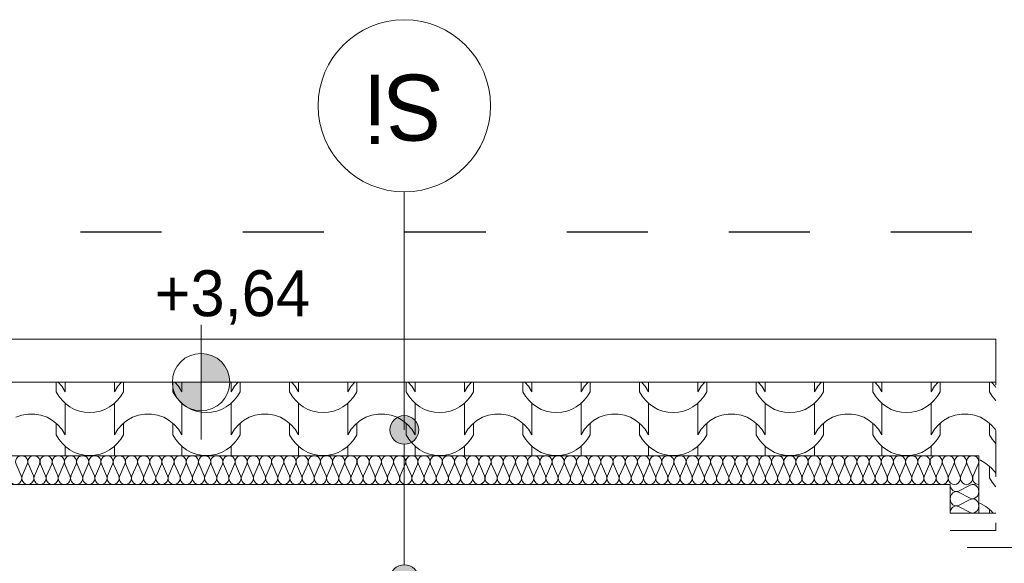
# Model space of a CAD drawing. Extents: x -528673 to -426178, y 23200 to 131944.
# Tile 51 of 87: x -477561 to -474131, y 68080 to 69974. Entities that reach past the tile are written whole.
import ezdxf

# ---------------------------------------------------------------- set-up
doc = ezdxf.new("R2010")
doc.units = 0
doc.header["$MEASUREMENT"] = 0
doc.linetypes.add('Dashed', pattern=[564.444447, 282.222223, -282.222223])
doc.linetypes.add('Przerywana', pattern=[320, 160, -160])
for name, color, linetype in [('#PODKŁAD', 252, 'Continuous'), ('Arch opisy', 252, 'Continuous'), ('Inwent Izolacje', 252, 'Continuous'), ('INWENT RZĘDNE', 252, 'Continuous')]:
    doc.layers.add(name, color=color, linetype=linetype)
for name, color, linetype, lineweight in [('Arch opisy_Nr_Pióra__1', 252, 'Continuous', 25), ('Arch opisy_Nr_Pióra__21', 252, 'Continuous', 9), ('arch wypelnienia_Nr_Pióra__2', 252, 'Continuous', 13), ('INWENT DACH_Nr_Pióra__21', 252, 'Continuous', 9), ('Inwent Izolacje_Nr_Pióra__2', 252, 'Continuous', 13), ('INWENT OPISY_Nr_Pióra__21', 252, 'Continuous', 9), ('INWENT RZĘDNE_Nr_Pióra__21', 252, 'Continuous', 9), ('INWENT.ŚCIANY_Nr_Pióra__1', 252, 'Continuous', 25), ('INWENT.ŚCIANY_Nr_Pióra__20', 252, 'Continuous', 60), ('INWENT.ŚCIANY_Nr_Pióra__3', 252, 'Continuous', 13)]:
    doc.layers.add(name, color=color, linetype=linetype, lineweight=lineweight)
doc.styles.add('GENERATED_STYLE_1', font='txt')
doc.styles.add('GENERATED_STYLE_5', font='txt')

# ---------------------------------------------------------------- blocks, each defined once
blk = doc.blocks.new('*X28')
at = {"layer": 'arch wypelnienia_Nr_Pióra__2', "linetype": 'Continuous'}
for p, q in [((-477434.1, 68711.1), (-477434.1, 68677.7)), ((-477414.3, 68696.7), (-477426.9, 68711.1)), ((-477402.7, 68711.1), (-477402.7, 68677.7)), ((-477402.7, 68711.1), (-477402.7, 68700)), ((-477230.9, 68711.1), (-477230.9, 68677.7)), ((-477230.9, 68711.1), (-477230.9, 68700)), ((-477206.7, 68711.1), (-477219.3, 68696.7)), ((-477199.5, 68711.1), (-477199.5, 68677.7)), ((-477027.7, 68711.1), (-477027.7, 68677.7)), ((-477007.9, 68696.7), (-477020.5, 68711.1)), ((-476996.3, 68711.1), (-476996.3, 68677.7)), ((-476996.3, 68711.1), (-476996.3, 68700)), ((-476824.5, 68711.1), (-476824.5, 68677.7)), ((-476824.5, 68711.1), (-476824.5, 68700)), ((-476800.3, 68711.1), (-476812.9, 68696.7)), ((-476793.1, 68711.1), (-476793.1, 68677.7)), ((-476621.3, 68711.1), (-476621.3, 68677.7)), ((-476601.5, 68696.7), (-476614.1, 68711.1)), ((-476589.9, 68711.1), (-476589.9, 68677.7)), ((-476589.9, 68711.1), (-476589.9, 68700)), ((-476418.1, 68711.1), (-476418.1, 68677.7)), ((-476418.1, 68711.1), (-476418.1, 68700)), ((-476393.9, 68711.1), (-476406.5, 68696.7)), ((-476386.7, 68711.1), (-476386.7, 68677.7)), ((-476214.9, 68711.1), (-476214.9, 68677.7)), ((-476195.1, 68696.7), (-476207.7, 68711.1)), ((-476183.5, 68711.1), (-476183.5, 68677.7)), ((-476183.5, 68711.1), (-476183.5, 68700)), ((-476011.7, 68711.1), (-476011.7, 68677.7)), ((-476011.7, 68711.1), (-476011.7, 68700)), ((-475987.5, 68711.1), (-476000.1, 68696.7)), ((-475980.3, 68711.1), (-475980.3, 68677.7)), ((-475808.5, 68711.1), (-475808.5, 68677.7)), ((-475788.7, 68696.7), (-475801.3, 68711.1)), ((-475777.1, 68711.1), (-475777.1, 68677.7)), ((-475777.1, 68711.1), (-475777.1, 68700)), ((-475605.3, 68711.1), (-475605.3, 68677.7)), ((-475605.3, 68711.1), (-475605.3, 68700)), ((-475581.1, 68711.1), (-475593.7, 68696.7)), ((-475573.9, 68711.1), (-475573.9, 68677.7)), ((-475402.1, 68711.1), (-475402.1, 68677.7)), ((-475382.3, 68696.7), (-475394.9, 68711.1)), ((-475370.7, 68711.1), (-475370.7, 68677.7)), ((-475370.7, 68711.1), (-475370.7, 68700)), ((-475198.9, 68711.1), (-475198.9, 68677.7)), ((-475198.9, 68711.1), (-475198.9, 68700)), ((-475174.7, 68711.1), (-475187.3, 68696.7)), ((-475167.5, 68711.1), (-475167.5, 68677.7)), ((-474995.7, 68711.1), (-474995.7, 68677.7)), ((-474975.9, 68696.7), (-474988.5, 68711.1)), ((-474964.3, 68711.1), (-474964.3, 68677.7)), ((-474964.3, 68711.1), (-474964.3, 68700)), ((-474792.5, 68711.1), (-474792.5, 68677.7)), ((-474792.5, 68711.1), (-474792.5, 68700)), ((-474768.3, 68711.1), (-474780.9, 68696.7)), ((-474761.1, 68711.1), (-474761.1, 68677.7)), ((-474589.3, 68711.1), (-474589.3, 68677.7)), ((-474569.5, 68696.7), (-474582.1, 68711.1)), ((-474557.9, 68711.1), (-474557.9, 68677.7)), ((-474557.9, 68711.1), (-474557.9, 68700)), ((-474386.1, 68711.1), (-474386.1, 68677.7)), ((-474386.1, 68711.1), (-474386.1, 68700)), ((-474361.9, 68711.1), (-474374.5, 68696.7)), ((-474354.7, 68711.1), (-474354.7, 68677.7)), ((-474182.9, 68711.1), (-474182.9, 68677.7)), ((-474163.1, 68696.7), (-474175.7, 68711.1)), ((-477434.1, 68677.7), (-477424.9, 68662)), ((-477402.7, 68677.7), (-477414.3, 68696.7)), ((-477219.3, 68696.7), (-477230.9, 68677.7)), ((-477208.7, 68662), (-477199.5, 68677.7)), ((-477027.7, 68677.7), (-477018.5, 68662)), ((-476996.3, 68677.7), (-477007.9, 68696.7)), ((-476812.9, 68696.7), (-476824.5, 68677.7)), ((-476802.3, 68662), (-476793.1, 68677.7)), ((-476621.3, 68677.7), (-476612.1, 68662)), ((-476589.9, 68677.7), (-476601.5, 68696.7)), ((-476406.5, 68696.7), (-476418.1, 68677.7)), ((-476395.9, 68662), (-476386.7, 68677.7)), ((-476214.9, 68677.7), (-476205.7, 68662)), ((-476183.5, 68677.7), (-476195.1, 68696.7)), ((-476000.1, 68696.7), (-476011.7, 68677.7)), ((-475989.5, 68662), (-475980.3, 68677.7)), ((-475808.5, 68677.7), (-475799.3, 68662)), ((-475777.1, 68677.7), (-475788.7, 68696.7)), ((-475593.7, 68696.7), (-475605.3, 68677.7)), ((-475583.1, 68662), (-475573.9, 68677.7)), ((-475402.1, 68677.7), (-475392.9, 68662)), ((-475370.7, 68677.7), (-475382.3, 68696.7)), ((-475187.3, 68696.7), (-475198.9, 68677.7)), ((-475176.7, 68662), (-475167.5, 68677.7)), ((-474995.7, 68677.7), (-474986.5, 68662)), ((-474964.3, 68677.7), (-474975.9, 68696.7)), ((-474780.9, 68696.7), (-474792.5, 68677.7)), ((-474770.3, 68662), (-474761.1, 68677.7)), ((-474589.3, 68677.7), (-474580.1, 68662)), ((-474557.9, 68677.7), (-474569.5, 68696.7)), ((-474374.5, 68696.7), (-474386.1, 68677.7)), ((-474363.9, 68662), (-474354.7, 68677.7)), ((-474182.9, 68677.7), (-474173.7, 68662)), ((-474160.2, 68691.9), (-474163.1, 68696.7)), ((-477424.9, 68662), (-477413.6, 68647.8)), ((-477413.6, 68647.8), (-477400.5, 68635.3)), ((-477402.7, 68637.1), (-477402.7, 68550)), ((-477400.5, 68635.3), (-477385.8, 68624.7)), ((-477247.8, 68624.7), (-477233.1, 68635.3)), ((-477233.1, 68635.3), (-477220, 68647.8)), ((-477230.9, 68637.1), (-477230.9, 68550)), ((-477220, 68647.8), (-477208.7, 68662)), ((-477018.5, 68662), (-477007.2, 68647.8)), ((-477007.2, 68647.8), (-476994.1, 68635.3)), ((-476996.3, 68637.1), (-476996.3, 68550)), ((-476994.1, 68635.3), (-476979.4, 68624.7)), ((-476841.4, 68624.7), (-476826.7, 68635.3)), ((-476826.7, 68635.3), (-476813.6, 68647.8)), ((-476824.5, 68637.1), (-476824.5, 68550)), ((-476813.6, 68647.8), (-476802.3, 68662)), ((-476612.1, 68662), (-476600.8, 68647.8)), ((-476600.8, 68647.8), (-476587.7, 68635.3)), ((-476589.9, 68637.1), (-476589.9, 68550)), ((-476587.7, 68635.3), (-476573, 68624.7)), ((-476435, 68624.7), (-476420.3, 68635.3)), ((-476420.3, 68635.3), (-476407.2, 68647.8)), ((-476418.1, 68637.1), (-476418.1, 68550)), ((-476407.2, 68647.8), (-476395.9, 68662)), ((-476205.7, 68662), (-476194.4, 68647.8)), ((-476194.4, 68647.8), (-476181.3, 68635.3)), ((-476183.5, 68637.1), (-476183.5, 68550)), ((-476181.3, 68635.3), (-476166.6, 68624.7)), ((-476028.6, 68624.7), (-476013.9, 68635.3)), ((-476013.9, 68635.3), (-476000.8, 68647.8)), ((-476011.7, 68637.1), (-476011.7, 68550)), ((-476000.8, 68647.8), (-475989.5, 68662)), ((-475799.3, 68662), (-475788, 68647.8)), ((-475788, 68647.8), (-475774.9, 68635.3)), ((-475777.1, 68637.1), (-475777.1, 68550)), ((-475774.9, 68635.3), (-475760.2, 68624.7)), ((-475622.2, 68624.7), (-475607.5, 68635.3)), ((-475607.5, 68635.3), (-475594.4, 68647.8)), ((-475605.3, 68637.1), (-475605.3, 68550)), ((-475594.4, 68647.8), (-475583.1, 68662)), ((-475392.9, 68662), (-475381.6, 68647.8)), ((-475381.6, 68647.8), (-475368.5, 68635.3)), ((-475370.7, 68637.1), (-475370.7, 68550)), ((-475368.5, 68635.3), (-475353.8, 68624.7)), ((-475215.8, 68624.7), (-475201.1, 68635.3)), ((-475201.1, 68635.3), (-475188, 68647.8)), ((-475198.9, 68637.1), (-475198.9, 68550)), ((-475188, 68647.8), (-475176.7, 68662)), ((-474986.5, 68662), (-474975.2, 68647.8)), ((-474975.2, 68647.8), (-474962.1, 68635.3)), ((-474964.3, 68637.1), (-474964.3, 68550)), ((-474962.1, 68635.3), (-474947.4, 68624.7)), ((-474809.4, 68624.7), (-474794.7, 68635.3)), ((-474794.7, 68635.3), (-474781.6, 68647.8)), ((-474792.5, 68637.1), (-474792.5, 68550)), ((-474781.6, 68647.8), (-474770.3, 68662)), ((-474580.1, 68662), (-474568.8, 68647.8)), ((-474568.8, 68647.8), (-474555.7, 68635.3)), ((-474557.9, 68637.1), (-474557.9, 68550)), ((-474555.7, 68635.3), (-474541, 68624.7)), ((-474403, 68624.7), (-474388.3, 68635.3)), ((-474388.3, 68635.3), (-474375.2, 68647.8)), ((-474386.1, 68637.1), (-474386.1, 68550)), ((-474375.2, 68647.8), (-474363.9, 68662)), ((-474173.7, 68662), (-474162.4, 68647.8)), ((-474162.4, 68647.8), (-474160.2, 68645.6)), ((-477553.2, 68596), (-477574.2, 68588.6)), ((-477531.2, 68599.8), (-477553.2, 68596)), ((-477520, 68599.8), (-477531.2, 68599.8)), ((-477508.8, 68599.8), (-477520, 68599.8)), ((-477486.8, 68596), (-477508.8, 68599.8)), ((-477465.8, 68588.6), (-477486.8, 68596)), ((-477402.7, 68614.8), (-477402.7, 68527.7)), ((-477385.8, 68624.7), (-477369.7, 68616.2)), ((-477369.7, 68616.2), (-477352.7, 68610)), ((-477352.7, 68610), (-477334.9, 68606.3)), ((-477334.9, 68606.3), (-477316.8, 68605)), ((-477316.8, 68605), (-477298.7, 68606.3)), ((-477298.7, 68606.3), (-477280.9, 68610)), ((-477280.9, 68610), (-477263.9, 68616.2)), ((-477263.9, 68616.2), (-477247.8, 68624.7)), ((-477230.9, 68614.8), (-477230.9, 68527.7)), ((-477146.8, 68596), (-477167.8, 68588.6)), ((-477124.8, 68599.8), (-477146.8, 68596)), ((-477113.6, 68599.8), (-477124.8, 68599.8)), ((-477102.4, 68599.8), (-477113.6, 68599.8)), ((-477080.4, 68596), (-477102.4, 68599.8)), ((-477059.4, 68588.6), (-477080.4, 68596)), ((-476996.3, 68614.8), (-476996.3, 68527.7)), ((-476979.4, 68624.7), (-476963.3, 68616.2)), ((-476963.3, 68616.2), (-476946.3, 68610)), ((-476946.3, 68610), (-476928.5, 68606.3)), ((-476928.5, 68606.3), (-476910.4, 68605)), ((-476910.4, 68605), (-476892.3, 68606.3)), ((-476892.3, 68606.3), (-476874.5, 68610)), ((-476874.5, 68610), (-476857.5, 68616.2)), ((-476857.5, 68616.2), (-476841.4, 68624.7)), ((-476824.5, 68614.8), (-476824.5, 68527.7)), ((-476740.4, 68596), (-476761.4, 68588.6)), ((-476718.4, 68599.8), (-476740.4, 68596)), ((-476707.2, 68599.8), (-476718.4, 68599.8)), ((-476696, 68599.8), (-476707.2, 68599.8)), ((-476674, 68596), (-476696, 68599.8)), ((-476653, 68588.6), (-476674, 68596)), ((-476589.9, 68614.8), (-476589.9, 68527.7)), ((-476573, 68624.7), (-476556.9, 68616.2)), ((-476556.9, 68616.2), (-476539.9, 68610)), ((-476539.9, 68610), (-476522.1, 68606.3)), ((-476522.1, 68606.3), (-476504, 68605)), ((-476504, 68605), (-476485.9, 68606.3)), ((-476485.9, 68606.3), (-476468.1, 68610)), ((-476468.1, 68610), (-476451.1, 68616.2)), ((-476451.1, 68616.2), (-476435, 68624.7)), ((-476418.1, 68614.8), (-476418.1, 68527.7)), ((-476334, 68596), (-476355, 68588.6)), ((-476312, 68599.8), (-476334, 68596)), ((-476300.8, 68599.8), (-476312, 68599.8)), ((-476289.6, 68599.8), (-476300.8, 68599.8)), ((-476267.6, 68596), (-476289.6, 68599.8)), ((-476246.6, 68588.6), (-476267.6, 68596)), ((-476183.5, 68614.8), (-476183.5, 68527.7)), ((-476166.6, 68624.7), (-476150.5, 68616.2)), ((-476150.5, 68616.2), (-476133.5, 68610)), ((-476133.5, 68610), (-476115.7, 68606.3)), ((-476115.7, 68606.3), (-476097.6, 68605)), ((-476097.6, 68605), (-476079.5, 68606.3)), ((-476079.5, 68606.3), (-476061.7, 68610)), ((-476061.7, 68610), (-476044.7, 68616.2)), ((-476044.7, 68616.2), (-476028.6, 68624.7)), ((-476011.7, 68614.8), (-476011.7, 68527.7)), ((-475927.6, 68596), (-475948.6, 68588.6)), ((-475905.6, 68599.8), (-475927.6, 68596)), ((-475894.4, 68599.8), (-475905.6, 68599.8)), ((-475883.2, 68599.8), (-475894.4, 68599.8)), ((-475861.2, 68596), (-475883.2, 68599.8)), ((-475840.2, 68588.6), (-475861.2, 68596)), ((-475777.1, 68614.8), (-475777.1, 68527.7)), ((-475760.2, 68624.7), (-475744.1, 68616.2)), ((-475744.1, 68616.2), (-475727.1, 68610)), ((-475727.1, 68610), (-475709.3, 68606.3)), ((-475709.3, 68606.3), (-475691.2, 68605)), ((-475691.2, 68605), (-475673.1, 68606.3)), ((-475673.1, 68606.3), (-475655.3, 68610)), ((-475655.3, 68610), (-475638.3, 68616.2)), ((-475638.3, 68616.2), (-475622.2, 68624.7)), ((-475605.3, 68614.8), (-475605.3, 68527.7)), ((-475521.2, 68596), (-475542.2, 68588.6)), ((-475499.2, 68599.8), (-475521.2, 68596)), ((-475488, 68599.8), (-475499.2, 68599.8)), ((-475476.8, 68599.8), (-475488, 68599.8)), ((-475454.8, 68596), (-475476.8, 68599.8)), ((-475433.8, 68588.6), (-475454.8, 68596)), ((-475370.7, 68614.8), (-475370.7, 68527.7)), ((-475353.8, 68624.7), (-475337.7, 68616.2)), ((-475337.7, 68616.2), (-475320.7, 68610)), ((-475320.7, 68610), (-475302.9, 68606.3)), ((-475302.9, 68606.3), (-475284.8, 68605)), ((-475284.8, 68605), (-475266.7, 68606.3)), ((-475266.7, 68606.3), (-475248.9, 68610)), ((-475248.9, 68610), (-475231.9, 68616.2)), ((-475231.9, 68616.2), (-475215.8, 68624.7)), ((-475198.9, 68614.8), (-475198.9, 68527.7)), ((-475114.8, 68596), (-475135.8, 68588.6)), ((-475092.8, 68599.8), (-475114.8, 68596)), ((-475081.6, 68599.8), (-475092.8, 68599.8)), ((-475070.4, 68599.8), (-475081.6, 68599.8)), ((-475048.4, 68596), (-475070.4, 68599.8)), ((-475027.4, 68588.6), (-475048.4, 68596)), ((-474964.3, 68614.8), (-474964.3, 68527.7)), ((-474947.4, 68624.7), (-474931.3, 68616.2)), ((-474931.3, 68616.2), (-474914.3, 68610)), ((-474914.3, 68610), (-474896.5, 68606.3)), ((-474896.5, 68606.3), (-474878.4, 68605)), ((-474878.4, 68605), (-474860.3, 68606.3)), ((-474860.3, 68606.3), (-474842.5, 68610)), ((-474842.5, 68610), (-474825.5, 68616.2)), ((-474825.5, 68616.2), (-474809.4, 68624.7)), ((-474792.5, 68614.8), (-474792.5, 68527.7)), ((-474708.4, 68596), (-474729.4, 68588.6)), ((-474686.4, 68599.8), (-474708.4, 68596)), ((-474675.2, 68599.8), (-474686.4, 68599.8)), ((-474664, 68599.8), (-474675.2, 68599.8)), ((-474642, 68596), (-474664, 68599.8)), ((-474621, 68588.6), (-474642, 68596)), ((-474557.9, 68614.8), (-474557.9, 68527.7)), ((-474541, 68624.7), (-474524.9, 68616.2)), ((-474524.9, 68616.2), (-474507.9, 68610)), ((-474507.9, 68610), (-474490.1, 68606.3)), ((-474490.1, 68606.3), (-474472, 68605)), ((-474472, 68605), (-474453.9, 68606.3)), ((-474453.9, 68606.3), (-474436.1, 68610)), ((-474436.1, 68610), (-474419.1, 68616.2)), ((-474419.1, 68616.2), (-474403, 68624.7)), ((-474386.1, 68614.8), (-474386.1, 68527.7)), ((-474302, 68596), (-474323, 68588.6)), ((-474280, 68599.8), (-474302, 68596)), ((-474268.8, 68599.8), (-474280, 68599.8)), ((-474257.6, 68599.8), (-474268.8, 68599.8)), ((-474235.6, 68596), (-474257.6, 68599.8)), ((-474214.6, 68588.6), (-474235.6, 68596)), ((-477446.3, 68577.6), (-477465.8, 68588.6)), ((-477429, 68563.5), (-477446.3, 68577.6)), ((-477434.1, 68567.7), (-477434.1, 68527.7)), ((-477414.3, 68546.7), (-477429, 68563.5)), ((-477204.6, 68563.5), (-477219.3, 68546.7)), ((-477187.3, 68577.6), (-477204.6, 68563.5)), ((-477199.5, 68567.7), (-477199.5, 68527.7)), ((-477167.8, 68588.6), (-477187.3, 68577.6)), ((-477039.9, 68577.6), (-477059.4, 68588.6)), ((-477022.6, 68563.5), (-477039.9, 68577.6)), ((-477027.7, 68567.7), (-477027.7, 68527.7)), ((-477007.9, 68546.7), (-477022.6, 68563.5)), ((-476798.2, 68563.5), (-476812.9, 68546.7)), ((-476780.9, 68577.6), (-476798.2, 68563.5)), ((-476793.1, 68567.7), (-476793.1, 68527.7)), ((-476761.4, 68588.6), (-476780.9, 68577.6)), ((-476633.5, 68577.6), (-476653, 68588.6)), ((-476616.2, 68563.5), (-476633.5, 68577.6)), ((-476621.3, 68567.7), (-476621.3, 68527.7)), ((-476601.5, 68546.7), (-476616.2, 68563.5)), ((-476391.8, 68563.5), (-476406.5, 68546.7)), ((-476374.5, 68577.6), (-476391.8, 68563.5)), ((-476386.7, 68567.7), (-476386.7, 68527.7)), ((-476355, 68588.6), (-476374.5, 68577.6)), ((-476227.1, 68577.6), (-476246.6, 68588.6)), ((-476209.8, 68563.5), (-476227.1, 68577.6)), ((-476214.9, 68567.7), (-476214.9, 68527.7)), ((-476195.1, 68546.7), (-476209.8, 68563.5)), ((-475985.4, 68563.5), (-476000.1, 68546.7)), ((-475968.1, 68577.6), (-475985.4, 68563.5)), ((-475980.3, 68567.7), (-475980.3, 68527.7)), ((-475948.6, 68588.6), (-475968.1, 68577.6)), ((-475820.7, 68577.6), (-475840.2, 68588.6)), ((-475803.4, 68563.5), (-475820.7, 68577.6)), ((-475808.5, 68567.7), (-475808.5, 68527.7)), ((-475788.7, 68546.7), (-475803.4, 68563.5)), ((-475579, 68563.5), (-475593.7, 68546.7)), ((-475561.7, 68577.6), (-475579, 68563.5)), ((-475573.9, 68567.7), (-475573.9, 68527.7)), ((-475542.2, 68588.6), (-475561.7, 68577.6)), ((-475414.3, 68577.6), (-475433.8, 68588.6)), ((-475397, 68563.5), (-475414.3, 68577.6)), ((-475402.1, 68567.7), (-475402.1, 68527.7)), ((-475382.3, 68546.7), (-475397, 68563.5)), ((-475172.6, 68563.5), (-475187.3, 68546.7)), ((-475155.3, 68577.6), (-475172.6, 68563.5)), ((-475167.5, 68567.7), (-475167.5, 68527.7)), ((-475135.8, 68588.6), (-475155.3, 68577.6)), ((-475007.9, 68577.6), (-475027.4, 68588.6)), ((-474990.6, 68563.5), (-475007.9, 68577.6)), ((-474995.7, 68567.7), (-474995.7, 68527.7)), ((-474975.9, 68546.7), (-474990.6, 68563.5)), ((-474766.2, 68563.5), (-474780.9, 68546.7)), ((-474748.9, 68577.6), (-474766.2, 68563.5)), ((-474761.1, 68567.7), (-474761.1, 68527.7)), ((-474729.4, 68588.6), (-474748.9, 68577.6)), ((-474601.5, 68577.6), (-474621, 68588.6)), ((-474584.2, 68563.5), (-474601.5, 68577.6)), ((-474589.3, 68567.7), (-474589.3, 68527.7)), ((-474569.5, 68546.7), (-474584.2, 68563.5)), ((-474359.8, 68563.5), (-474374.5, 68546.7)), ((-474342.5, 68577.6), (-474359.8, 68563.5)), ((-474354.7, 68567.7), (-474354.7, 68527.7)), ((-474323, 68588.6), (-474342.5, 68577.6)), ((-474195.1, 68577.6), (-474214.6, 68588.6)), ((-474177.8, 68563.5), (-474195.1, 68577.6)), ((-474182.9, 68567.7), (-474182.9, 68527.7)), ((-474163.1, 68546.7), (-474177.8, 68563.5)), ((-477434.1, 68527.7), (-477424.9, 68512)), ((-477402.7, 68527.7), (-477414.3, 68546.7)), ((-477219.3, 68546.7), (-477230.9, 68527.7)), ((-477208.7, 68512), (-477199.5, 68527.7)), ((-477027.7, 68527.7), (-477018.5, 68512)), ((-476996.3, 68527.7), (-477007.9, 68546.7)), ((-476812.9, 68546.7), (-476824.5, 68527.7)), ((-476802.3, 68512), (-476793.1, 68527.7)), ((-476621.3, 68527.7), (-476612.1, 68512)), ((-476589.9, 68527.7), (-476601.5, 68546.7)), ((-476406.5, 68546.7), (-476418.1, 68527.7)), ((-476395.9, 68512), (-476386.7, 68527.7)), ((-476214.9, 68527.7), (-476205.7, 68512)), ((-476183.5, 68527.7), (-476195.1, 68546.7)), ((-476000.1, 68546.7), (-476011.7, 68527.7)), ((-475989.5, 68512), (-475980.3, 68527.7)), ((-475808.5, 68527.7), (-475799.3, 68512)), ((-475777.1, 68527.7), (-475788.7, 68546.7)), ((-475593.7, 68546.7), (-475605.3, 68527.7)), ((-475583.1, 68512), (-475573.9, 68527.7)), ((-475402.1, 68527.7), (-475392.9, 68512)), ((-475370.7, 68527.7), (-475382.3, 68546.7)), ((-475187.3, 68546.7), (-475198.9, 68527.7)), ((-475176.7, 68512), (-475167.5, 68527.7)), ((-474995.7, 68527.7), (-474986.5, 68512)), ((-474964.3, 68527.7), (-474975.9, 68546.7)), ((-474780.9, 68546.7), (-474792.5, 68527.7)), ((-474770.3, 68512), (-474761.1, 68527.7)), ((-474589.3, 68527.7), (-474580.1, 68512)), ((-474557.9, 68527.7), (-474569.5, 68546.7)), ((-474374.5, 68546.7), (-474386.1, 68527.7)), ((-474363.9, 68512), (-474354.7, 68527.7)), ((-474182.9, 68527.7), (-474173.7, 68512)), ((-474160.2, 68541.9), (-474163.1, 68546.7)), ((-477424.9, 68512), (-477413.6, 68497.8)), ((-477413.6, 68497.8), (-477400.5, 68485.3)), ((-477233.1, 68485.3), (-477220, 68497.8)), ((-477220, 68497.8), (-477208.7, 68512)), ((-477018.5, 68512), (-477007.2, 68497.8)), ((-477007.2, 68497.8), (-476994.1, 68485.3)), ((-476826.7, 68485.3), (-476813.6, 68497.8)), ((-476813.6, 68497.8), (-476802.3, 68512)), ((-476612.1, 68512), (-476600.8, 68497.8)), ((-476600.8, 68497.8), (-476587.7, 68485.3)), ((-476420.3, 68485.3), (-476407.2, 68497.8)), ((-476407.2, 68497.8), (-476395.9, 68512)), ((-476205.7, 68512), (-476194.4, 68497.8)), ((-476194.4, 68497.8), (-476181.3, 68485.3)), ((-476013.9, 68485.3), (-476000.8, 68497.8)), ((-476000.8, 68497.8), (-475989.5, 68512)), ((-475799.3, 68512), (-475788, 68497.8)), ((-475788, 68497.8), (-475774.9, 68485.3)), ((-475607.5, 68485.3), (-475594.4, 68497.8)), ((-475594.4, 68497.8), (-475583.1, 68512)), ((-475392.9, 68512), (-475381.6, 68497.8)), ((-475381.6, 68497.8), (-475368.5, 68485.3)), ((-475201.1, 68485.3), (-475188, 68497.8)), ((-475188, 68497.8), (-475176.7, 68512)), ((-474986.5, 68512), (-474975.2, 68497.8)), ((-474975.2, 68497.8), (-474962.1, 68485.3)), ((-474794.7, 68485.3), (-474781.6, 68497.8)), ((-474781.6, 68497.8), (-474770.3, 68512)), ((-474580.1, 68512), (-474568.8, 68497.8)), ((-474568.8, 68497.8), (-474555.7, 68485.3)), ((-474388.3, 68485.3), (-474375.2, 68497.8)), ((-474375.2, 68497.8), (-474363.9, 68512)), ((-474173.7, 68512), (-474162.4, 68497.8)), ((-474162.4, 68497.8), (-474160.2, 68495.6)), ((-477402.7, 68487.1), (-477402.7, 68454.5)), ((-477402.7, 68464.8), (-477402.7, 68454.5)), ((-477400.5, 68485.3), (-477385.8, 68474.7)), ((-477385.8, 68474.7), (-477369.7, 68466.2)), ((-477369.7, 68466.2), (-477352.7, 68460)), ((-477352.7, 68460), (-477334.9, 68456.3)), ((-477298.7, 68456.3), (-477280.9, 68460)), ((-477280.9, 68460), (-477263.9, 68466.2)), ((-477263.9, 68466.2), (-477247.8, 68474.7)), ((-477247.8, 68474.7), (-477233.1, 68485.3)), ((-477230.9, 68487.1), (-477230.9, 68454.5)), ((-477230.9, 68464.8), (-477230.9, 68454.5)), ((-476996.3, 68487.1), (-476996.3, 68454.5)), ((-476996.3, 68464.8), (-476996.3, 68454.5)), ((-476994.1, 68485.3), (-476979.4, 68474.7)), ((-476979.4, 68474.7), (-476963.3, 68466.2)), ((-476963.3, 68466.2), (-476946.3, 68460)), ((-476946.3, 68460), (-476928.5, 68456.3)), ((-476892.3, 68456.3), (-476874.5, 68460)), ((-476874.5, 68460), (-476857.5, 68466.2)), ((-476857.5, 68466.2), (-476841.4, 68474.7)), ((-476841.4, 68474.7), (-476826.7, 68485.3)), ((-476824.5, 68487.1), (-476824.5, 68454.5)), ((-476824.5, 68464.8), (-476824.5, 68454.5)), ((-476589.9, 68487.1), (-476589.9, 68454.5)), ((-476589.9, 68464.8), (-476589.9, 68454.5)), ((-476587.7, 68485.3), (-476573, 68474.7)), ((-476573, 68474.7), (-476556.9, 68466.2)), ((-476556.9, 68466.2), (-476539.9, 68460)), ((-476539.9, 68460), (-476522.1, 68456.3)), ((-476485.9, 68456.3), (-476468.1, 68460)), ((-476468.1, 68460), (-476451.1, 68466.2)), ((-476451.1, 68466.2), (-476435, 68474.7)), ((-476435, 68474.7), (-476420.3, 68485.3)), ((-476418.1, 68487.1), (-476418.1, 68454.5)), ((-476418.1, 68464.8), (-476418.1, 68454.5)), ((-476183.5, 68487.1), (-476183.5, 68454.5)), ((-476183.5, 68464.8), (-476183.5, 68454.5)), ((-476181.3, 68485.3), (-476166.6, 68474.7)), ((-476166.6, 68474.7), (-476150.5, 68466.2)), ((-476150.5, 68466.2), (-476133.5, 68460)), ((-476133.5, 68460), (-476115.7, 68456.3)), ((-476079.5, 68456.3), (-476061.7, 68460)), ((-476061.7, 68460), (-476044.7, 68466.2)), ((-476044.7, 68466.2), (-476028.6, 68474.7)), ((-476028.6, 68474.7), (-476013.9, 68485.3)), ((-476011.7, 68487.1), (-476011.7, 68454.5)), ((-476011.7, 68464.8), (-476011.7, 68454.5)), ((-475777.1, 68487.1), (-475777.1, 68454.5)), ((-475777.1, 68464.8), (-475777.1, 68454.5)), ((-475774.9, 68485.3), (-475760.2, 68474.7)), ((-475760.2, 68474.7), (-475744.1, 68466.2)), ((-475744.1, 68466.2), (-475727.1, 68460)), ((-475727.1, 68460), (-475709.3, 68456.3)), ((-475673.1, 68456.3), (-475655.3, 68460)), ((-475655.3, 68460), (-475638.3, 68466.2)), ((-475638.3, 68466.2), (-475622.2, 68474.7)), ((-475622.2, 68474.7), (-475607.5, 68485.3)), ((-475605.3, 68487.1), (-475605.3, 68454.5)), ((-475605.3, 68464.8), (-475605.3, 68454.5)), ((-475370.7, 68487.1), (-475370.7, 68454.5)), ((-475370.7, 68464.8), (-475370.7, 68454.5)), ((-475368.5, 68485.3), (-475353.8, 68474.7)), ((-475353.8, 68474.7), (-475337.7, 68466.2)), ((-475337.7, 68466.2), (-475320.7, 68460)), ((-475320.7, 68460), (-475302.9, 68456.3)), ((-475266.7, 68456.3), (-475248.9, 68460)), ((-475248.9, 68460), (-475231.9, 68466.2)), ((-475231.9, 68466.2), (-475215.8, 68474.7)), ((-475215.8, 68474.7), (-475201.1, 68485.3)), ((-475198.9, 68487.1), (-475198.9, 68454.5)), ((-475198.9, 68464.8), (-475198.9, 68454.5)), ((-474964.3, 68487.1), (-474964.3, 68454.5)), ((-474964.3, 68464.8), (-474964.3, 68454.5)), ((-474962.1, 68485.3), (-474947.4, 68474.7)), ((-474947.4, 68474.7), (-474931.3, 68466.2)), ((-474931.3, 68466.2), (-474914.3, 68460)), ((-474914.3, 68460), (-474896.5, 68456.3)), ((-474860.3, 68456.3), (-474842.5, 68460)), ((-474842.5, 68460), (-474825.5, 68466.2)), ((-474825.5, 68466.2), (-474809.4, 68474.7)), ((-474809.4, 68474.7), (-474794.7, 68485.3)), ((-474792.5, 68487.1), (-474792.5, 68454.5)), ((-474792.5, 68464.8), (-474792.5, 68454.5)), ((-474557.9, 68487.1), (-474557.9, 68454.5)), ((-474557.9, 68464.8), (-474557.9, 68454.5)), ((-474555.7, 68485.3), (-474541, 68474.7)), ((-474541, 68474.7), (-474524.9, 68466.2)), ((-474524.9, 68466.2), (-474507.9, 68460)), ((-474507.9, 68460), (-474490.1, 68456.3)), ((-474453.9, 68456.3), (-474436.1, 68460)), ((-474436.1, 68460), (-474419.1, 68466.2)), ((-474419.1, 68466.2), (-474403, 68474.7)), ((-474403, 68474.7), (-474388.3, 68485.3)), ((-474386.1, 68487.1), (-474386.1, 68454.5)), ((-474386.1, 68464.8), (-474386.1, 68454.5)), ((-477334.9, 68456.3), (-477316.8, 68455)), ((-477316.8, 68455), (-477298.7, 68456.3)), ((-476928.5, 68456.3), (-476910.4, 68455)), ((-476910.4, 68455), (-476892.3, 68456.3)), ((-476522.1, 68456.3), (-476504, 68455)), ((-476504, 68455), (-476485.9, 68456.3)), ((-476115.7, 68456.3), (-476097.6, 68455)), ((-476097.6, 68455), (-476079.5, 68456.3)), ((-475709.3, 68456.3), (-475691.2, 68455)), ((-475691.2, 68455), (-475673.1, 68456.3)), ((-475302.9, 68456.3), (-475284.8, 68455)), ((-475284.8, 68455), (-475266.7, 68456.3)), ((-474896.5, 68456.3), (-474878.4, 68455)), ((-474878.4, 68455), (-474860.3, 68456.3)), ((-474490.1, 68456.3), (-474472, 68455)), ((-474472, 68455), (-474453.9, 68456.3)), ((-474214.6, 68438.6), (-474220.2, 68440.5)), ((-474195.1, 68427.6), (-474214.6, 68438.6)), ((-474177.8, 68413.5), (-474195.1, 68427.6)), ((-474182.9, 68417.7), (-474182.9, 68377.7)), ((-474163.1, 68396.7), (-474177.8, 68413.5)), ((-474160.2, 68391.9), (-474163.1, 68396.7)), ((-474182.9, 68377.7), (-474173.7, 68362)), ((-474173.7, 68362), (-474162.4, 68347.8)), ((-474162.4, 68347.8), (-474160.2, 68345.6)), ((-474214.6, 68288.6), (-474220.2, 68290.5)), ((-474195.1, 68277.6), (-474214.6, 68288.6)), ((-474177.8, 68263.5), (-474195.1, 68277.6)), ((-474182.9, 68267.7), (-474182.9, 68254.5)), ((-474169.9, 68254.5), (-474177.8, 68263.5))]:
    blk.add_line(p, q, dxfattribs=at)
blk = doc.blocks.new('Wypełnienie_14')
at = {"layer": 'arch wypelnienia_Nr_Pióra__2', "linetype": 'Dashed'}
blk.add_blockref('*X28', (0, 0), dxfattribs=at)
blk = doc.blocks.new('Izolacja cieplna 14_208', base_point=(-480930.2, 68354.5))
at = {"layer": 'Inwent Izolacje_Nr_Pióra__2', "linetype": 'Continuous'}
for p, q in [((-477573.4, 68424.7), (-477555.7, 68384.3)), ((-477552.2, 68384.3), (-477534.5, 68424.7)), ((-477530.9, 68424.7), (-477513.3, 68384.3)), ((-477509.7, 68384.3), (-477492, 68424.7)), ((-477488.5, 68424.7), (-477470.8, 68384.3)), ((-477467.2, 68384.3), (-477449.6, 68424.7)), ((-477446, 68424.7), (-477428.3, 68384.3)), ((-477424.8, 68384.3), (-477407.1, 68424.7)), ((-477403.5, 68424.7), (-477385.9, 68384.3)), ((-477382.3, 68384.3), (-477364.6, 68424.7)), ((-477361.1, 68424.7), (-477343.4, 68384.3)), ((-477339.8, 68384.3), (-477322.2, 68424.7)), ((-477318.6, 68424.7), (-477300.9, 68384.3)), ((-477297.4, 68384.3), (-477279.7, 68424.7)), ((-477276.1, 68424.7), (-477258.5, 68384.3)), ((-477254.9, 68384.3), (-477237.2, 68424.7)), ((-477233.7, 68424.7), (-477216, 68384.3)), ((-477212.4, 68384.3), (-477194.8, 68424.7)), ((-477191.2, 68424.7), (-477173.5, 68384.3)), ((-477170, 68384.3), (-477152.3, 68424.7)), ((-477148.7, 68424.7), (-477131.1, 68384.3)), ((-477127.5, 68384.3), (-477109.8, 68424.7)), ((-477106.3, 68424.7), (-477088.6, 68384.3)), ((-477085, 68384.3), (-477067.4, 68424.7)), ((-477063.8, 68424.7), (-477046.1, 68384.3)), ((-477042.5, 68384.3), (-477024.9, 68424.7)), ((-477021.3, 68424.7), (-477003.6, 68384.3)), ((-477000.1, 68384.3), (-476982.4, 68424.7)), ((-476978.8, 68424.7), (-476961.2, 68384.3)), ((-476957.6, 68384.3), (-476939.9, 68424.7)), ((-476936.4, 68424.7), (-476918.7, 68384.3)), ((-476915.1, 68384.3), (-476897.5, 68424.7)), ((-476893.9, 68424.7), (-476876.2, 68384.3)), ((-476872.7, 68384.3), (-476855, 68424.7)), ((-476851.4, 68424.7), (-476833.8, 68384.3)), ((-476830.2, 68384.3), (-476812.5, 68424.7)), ((-476809, 68424.7), (-476791.3, 68384.3)), ((-476787.7, 68384.3), (-476770.1, 68424.7)), ((-476766.5, 68424.7), (-476748.8, 68384.3)), ((-476745.3, 68384.3), (-476727.6, 68424.7)), ((-476724, 68424.7), (-476706.4, 68384.3)), ((-476702.8, 68384.3), (-476685.1, 68424.7)), ((-476681.6, 68424.7), (-476663.9, 68384.3)), ((-476660.3, 68384.3), (-476642.7, 68424.7)), ((-476639.1, 68424.7), (-476621.4, 68384.3)), ((-476617.9, 68384.3), (-476600.2, 68424.7)), ((-476596.6, 68424.7), (-476579, 68384.3)), ((-476575.4, 68384.3), (-476557.7, 68424.7)), ((-476554.2, 68424.7), (-476536.5, 68384.3)), ((-476532.9, 68384.3), (-476515.3, 68424.7)), ((-476511.7, 68424.7), (-476494, 68384.3)), ((-476490.5, 68384.3), (-476472.8, 68424.7)), ((-476469.2, 68424.7), (-476451.6, 68384.3)), ((-476448, 68384.3), (-476430.3, 68424.7)), ((-476426.8, 68424.7), (-476409.1, 68384.3)), ((-476405.5, 68384.3), (-476387.9, 68424.7)), ((-476384.3, 68424.7), (-476366.6, 68384.3)), ((-476363.1, 68384.3), (-476345.4, 68424.7)), ((-476341.8, 68424.7), (-476324.2, 68384.3)), ((-476320.6, 68384.3), (-476302.9, 68424.7)), ((-476299.4, 68424.7), (-476281.7, 68384.3)), ((-476278.1, 68384.3), (-476260.5, 68424.7)), ((-476256.9, 68424.7), (-476239.2, 68384.3)), ((-476235.6, 68384.3), (-476218, 68424.7)), ((-476214.4, 68424.7), (-476196.7, 68384.3)), ((-476193.2, 68384.3), (-476175.5, 68424.7)), ((-476171.9, 68424.7), (-476154.3, 68384.3)), ((-476150.7, 68384.3), (-476133, 68424.7)), ((-476129.5, 68424.7), (-476111.8, 68384.3)), ((-476108.2, 68384.3), (-476090.6, 68424.7)), ((-476087, 68424.7), (-476069.3, 68384.3)), ((-476065.8, 68384.3), (-476048.1, 68424.7)), ((-476044.5, 68424.7), (-476026.9, 68384.3)), ((-476023.3, 68384.3), (-476005.6, 68424.7)), ((-476002.1, 68424.7), (-475984.4, 68384.3)), ((-475980.8, 68384.3), (-475963.2, 68424.7)), ((-475959.6, 68424.7), (-475941.9, 68384.3)), ((-475938.4, 68384.3), (-475920.7, 68424.7)), ((-475917.1, 68424.7), (-475899.5, 68384.3)), ((-475895.9, 68384.3), (-475878.2, 68424.7)), ((-475874.7, 68424.7), (-475857, 68384.3)), ((-475853.4, 68384.3), (-475835.8, 68424.7)), ((-475832.2, 68424.7), (-475814.5, 68384.3)), ((-475811, 68384.3), (-475793.3, 68424.7)), ((-475789.7, 68424.7), (-475772.1, 68384.3)), ((-475768.5, 68384.3), (-475750.8, 68424.7)), ((-475747.3, 68424.7), (-475729.6, 68384.3)), ((-475726, 68384.3), (-475708.4, 68424.7)), ((-475704.8, 68424.7), (-475687.1, 68384.3)), ((-475683.6, 68384.3), (-475665.9, 68424.7)), ((-475662.3, 68424.7), (-475644.7, 68384.3)), ((-475641.1, 68384.3), (-475623.4, 68424.7)), ((-475619.9, 68424.7), (-475602.2, 68384.3)), ((-475598.6, 68384.3), (-475581, 68424.7)), ((-475577.4, 68424.7), (-475559.7, 68384.3)), ((-475556.2, 68384.3), (-475538.5, 68424.7)), ((-475534.9, 68424.7), (-475517.3, 68384.3)), ((-475513.7, 68384.3), (-475496, 68424.7)), ((-475492.5, 68424.7), (-475474.8, 68384.3)), ((-475471.2, 68384.3), (-475453.6, 68424.7)), ((-475450, 68424.7), (-475432.3, 68384.3)), ((-475428.8, 68384.3), (-475411.1, 68424.7)), ((-475407.5, 68424.7), (-475389.8, 68384.3)), ((-475386.3, 68384.3), (-475368.6, 68424.7)), ((-475365, 68424.7), (-475347.4, 68384.3)), ((-475343.8, 68384.3), (-475326.1, 68424.7)), ((-475322.6, 68424.7), (-475304.9, 68384.3)), ((-475301.3, 68384.3), (-475283.7, 68424.7)), ((-475280.1, 68424.7), (-475262.4, 68384.3)), ((-475258.9, 68384.3), (-475241.2, 68424.7)), ((-475237.6, 68424.7), (-475220, 68384.3)), ((-475216.4, 68384.3), (-475198.7, 68424.7)), ((-475195.2, 68424.7), (-475177.5, 68384.3)), ((-475173.9, 68384.3), (-475156.3, 68424.7)), ((-475152.7, 68424.7), (-475135, 68384.3)), ((-475131.5, 68384.3), (-475113.8, 68424.7)), ((-475110.2, 68424.7), (-475092.6, 68384.3)), ((-475089, 68384.3), (-475071.3, 68424.7)), ((-475067.8, 68424.7), (-475050.1, 68384.3)), ((-475046.5, 68384.3), (-475028.9, 68424.7)), ((-475025.3, 68424.7), (-475007.6, 68384.3)), ((-475004.1, 68384.3), (-474986.4, 68424.7)), ((-474982.8, 68424.7), (-474965.2, 68384.3)), ((-474961.6, 68384.3), (-474943.9, 68424.7)), ((-474940.4, 68424.7), (-474922.7, 68384.3)), ((-474919.1, 68384.3), (-474901.5, 68424.7)), ((-474897.9, 68424.7), (-474880.2, 68384.3)), ((-474876.7, 68384.3), (-474859, 68424.7)), ((-474855.4, 68424.7), (-474837.8, 68384.3)), ((-474834.2, 68384.3), (-474816.5, 68424.7)), ((-474813, 68424.7), (-474795.3, 68384.3)), ((-474791.7, 68384.3), (-474774.1, 68424.7)), ((-474770.5, 68424.7), (-474752.8, 68384.3)), ((-474749.3, 68384.3), (-474731.6, 68424.7)), ((-474728, 68424.7), (-474710.4, 68384.3)), ((-474706.8, 68384.3), (-474689.1, 68424.7)), ((-474685.6, 68424.7), (-474667.9, 68384.3)), ((-474664.3, 68384.3), (-474646.7, 68424.7)), ((-474643.1, 68424.7), (-474625.4, 68384.3)), ((-474621.9, 68384.3), (-474604.2, 68424.7)), ((-474600.6, 68424.7), (-474583, 68384.3)), ((-474579.4, 68384.3), (-474561.7, 68424.7)), ((-474558.1, 68424.7), (-474540.5, 68384.3)), ((-474536.9, 68384.3), (-474519.2, 68424.7)), ((-474515.7, 68424.7), (-474498, 68384.3)), ((-474494.4, 68384.3), (-474476.8, 68424.7)), ((-474473.2, 68424.7), (-474455.5, 68384.3)), ((-474452, 68384.3), (-474434.3, 68424.7)), ((-474430.7, 68424.7), (-474413.1, 68384.3)), ((-474409.5, 68384.3), (-474391.8, 68424.7)), ((-474388.3, 68424.7), (-474370.6, 68384.3)), ((-474367, 68384.3), (-474349.4, 68424.7)), ((-474345.8, 68424.7), (-474328.1, 68384.3)), ((-474324.6, 68384.3), (-474306.9, 68424.7)), ((-474303.3, 68424.7), (-474285.7, 68384.3)), ((-474282.1, 68384.3), (-474264.4, 68424.7)), ((-474260.9, 68424.7), (-474243.2, 68384.3)), ((-474239.6, 68384.3), (-474222, 68424.7))]:
    blk.add_line(p, q, dxfattribs=at)
for centre, start_param, end_param in [((-477554, 68433.3), 4.299595, 8.266775), ((-477511.5, 68433.3), 4.299595, 8.266775), ((-477469, 68433.3), 4.299595, 8.266775), ((-477426.5, 68433.3), 4.299595, 8.266775), ((-477384.1, 68433.3), 4.299595, 8.266775), ((-477341.6, 68433.3), 4.299595, 8.266775), ((-477299.1, 68433.3), 4.299595, 8.266775), ((-477256.7, 68433.3), 4.299595, 8.266775), ((-477214.2, 68433.3), 4.299595, 8.266775), ((-477171.7, 68433.3), 4.299595, 8.266775), ((-477129.3, 68433.3), 4.299595, 8.266775), ((-477086.8, 68433.3), 4.299595, 8.266775), ((-477044.3, 68433.3), 4.299595, 8.266775), ((-477001.9, 68433.3), 4.299595, 8.266775), ((-476959.4, 68433.3), 4.299595, 8.266775), ((-476916.9, 68433.3), 4.299595, 8.266775), ((-476874.5, 68433.3), 4.299595, 8.266775), ((-476832, 68433.3), 4.299595, 8.266775), ((-476789.5, 68433.3), 4.299595, 8.266775), ((-476747.1, 68433.3), 4.299595, 8.266775), ((-476704.6, 68433.3), 4.299595, 8.266775), ((-476662.1, 68433.3), 4.299595, 8.266775), ((-476619.6, 68433.3), 4.299595, 8.266775), ((-476577.2, 68433.3), 4.299595, 8.266775), ((-476534.7, 68433.3), 4.299595, 8.266775), ((-476492.2, 68433.3), 4.299595, 8.266775), ((-476449.8, 68433.3), 4.299595, 8.266775), ((-476407.3, 68433.3), 4.299595, 8.266775), ((-476364.8, 68433.3), 4.299595, 8.266775), ((-476322.4, 68433.3), 4.299595, 8.266775), ((-476279.9, 68433.3), 4.299595, 8.266775), ((-476237.4, 68433.3), 4.299595, 8.266775), ((-476195, 68433.3), 4.299595, 8.266775), ((-476152.5, 68433.3), 4.299595, 8.266775), ((-476110, 68433.3), 4.299595, 8.266775), ((-476067.6, 68433.3), 4.299595, 8.266775), ((-476025.1, 68433.3), 4.299595, 8.266775), ((-475982.6, 68433.3), 4.299595, 8.266775), ((-475940.2, 68433.3), 4.299595, 8.266775), ((-475897.7, 68433.3), 4.299595, 8.266775), ((-475855.2, 68433.3), 4.299595, 8.266775), ((-475812.7, 68433.3), 4.299595, 8.266775), ((-475770.3, 68433.3), 4.299595, 8.266775), ((-475727.8, 68433.3), 4.299595, 8.266775), ((-475685.3, 68433.3), 4.299595, 8.266775), ((-475642.9, 68433.3), 4.299595, 8.266775), ((-475600.4, 68433.3), 4.299595, 8.266775), ((-475557.9, 68433.3), 4.299595, 8.266775), ((-475515.5, 68433.3), 4.299595, 8.266775), ((-475473, 68433.3), 4.299595, 8.266775), ((-475430.5, 68433.3), 4.299595, 8.266775), ((-475388.1, 68433.3), 4.299595, 8.266775), ((-475345.6, 68433.3), 4.299595, 8.266775), ((-475303.1, 68433.3), 4.299595, 8.266775), ((-475260.7, 68433.3), 4.299595, 8.266775), ((-475218.2, 68433.3), 4.299595, 8.266775), ((-475175.7, 68433.3), 4.299595, 8.266775), ((-475133.3, 68433.3), 4.299595, 8.266775), ((-475090.8, 68433.3), 4.299595, 8.266775), ((-475048.3, 68433.3), 4.299595, 8.266775), ((-475005.9, 68433.3), 4.299595, 8.266775), ((-474963.4, 68433.3), 4.299595, 8.266775), ((-474920.9, 68433.3), 4.299595, 8.266775), ((-474878.4, 68433.3), 4.299595, 8.266775), ((-474836, 68433.3), 4.299595, 8.266775), ((-474793.5, 68433.3), 4.299595, 8.266775), ((-474751, 68433.3), 4.299595, 8.266775), ((-474708.6, 68433.3), 4.299595, 8.266775), ((-474666.1, 68433.3), 4.299595, 8.266775), ((-474623.6, 68433.3), 4.299595, 8.266775), ((-474581.2, 68433.3), 4.299595, 8.266775), ((-474538.7, 68433.3), 4.299595, 8.266775), ((-474496.2, 68433.3), 4.299595, 8.266775), ((-474453.8, 68433.3), 4.299595, 8.266775), ((-474411.3, 68433.3), 4.299595, 8.266775), ((-474368.8, 68433.3), 4.299595, 8.266775), ((-474326.4, 68433.3), 4.299595, 8.266775), ((-474283.9, 68433.3), 4.299595, 8.266775), ((-474241.4, 68433.3), 4.299595, 8.266775), ((-477575.2, 68375.8), 1.158004, 5.125183), ((-477532.7, 68375.8), 1.158004, 5.125183), ((-477490.3, 68375.8), 1.158004, 5.125183), ((-477447.8, 68375.8), 1.158004, 5.125183), ((-477405.3, 68375.8), 1.158004, 5.125183), ((-477362.8, 68375.8), 1.158004, 5.125183), ((-477320.4, 68375.8), 1.158004, 5.125183), ((-477277.9, 68375.8), 1.158004, 5.125183), ((-477235.4, 68375.8), 1.158004, 5.125183), ((-477193, 68375.8), 1.158004, 5.125183), ((-477150.5, 68375.8), 1.158004, 5.125183), ((-477108, 68375.8), 1.158004, 5.125183), ((-477065.6, 68375.8), 1.158004, 5.125183), ((-477023.1, 68375.8), 1.158004, 5.125183), ((-476980.6, 68375.8), 1.158004, 5.125183), ((-476938.2, 68375.8), 1.158004, 5.125183), ((-476895.7, 68375.8), 1.158004, 5.125183), ((-476853.2, 68375.8), 1.158004, 5.125183), ((-476810.8, 68375.8), 1.158004, 5.125183), ((-476768.3, 68375.8), 1.158004, 5.125183), ((-476725.8, 68375.8), 1.158004, 5.125183), ((-476683.4, 68375.8), 1.158004, 5.125183), ((-476640.9, 68375.8), 1.158004, 5.125183), ((-476598.4, 68375.8), 1.158004, 5.125183), ((-476555.9, 68375.8), 1.158004, 5.125183), ((-476513.5, 68375.8), 1.158004, 5.125183), ((-476471, 68375.8), 1.158004, 5.125183), ((-476428.5, 68375.8), 1.158004, 5.125183), ((-476386.1, 68375.8), 1.158004, 5.125183), ((-476343.6, 68375.8), 1.158004, 5.125183), ((-476301.1, 68375.8), 1.158004, 5.125183), ((-476258.7, 68375.8), 1.158004, 5.125183), ((-476216.2, 68375.8), 1.158004, 5.125183), ((-476173.7, 68375.8), 1.158004, 5.125183), ((-476131.3, 68375.8), 1.158004, 5.125183), ((-476088.8, 68375.8), 1.158004, 5.125183), ((-476046.3, 68375.8), 1.158004, 5.125183), ((-476003.9, 68375.8), 1.158004, 5.125183), ((-475961.4, 68375.8), 1.158004, 5.125183), ((-475918.9, 68375.8), 1.158004, 5.125183), ((-475876.5, 68375.8), 1.158004, 5.125183), ((-475834, 68375.8), 1.158004, 5.125183), ((-475791.5, 68375.8), 1.158004, 5.125183), ((-475749, 68375.8), 1.158004, 5.125183), ((-475706.6, 68375.8), 1.158004, 5.125183), ((-475664.1, 68375.8), 1.158004, 5.125183), ((-475621.6, 68375.8), 1.158004, 5.125183), ((-475579.2, 68375.8), 1.158004, 5.125183), ((-475536.7, 68375.8), 1.158004, 5.125183), ((-475494.2, 68375.8), 1.158004, 5.125183), ((-475451.8, 68375.8), 1.158004, 5.125183), ((-475409.3, 68375.8), 1.158004, 5.125183), ((-475366.8, 68375.8), 1.158004, 5.125183), ((-475324.4, 68375.8), 1.158004, 5.125183), ((-475281.9, 68375.8), 1.158004, 5.125183), ((-475239.4, 68375.8), 1.158004, 5.125183), ((-475197, 68375.8), 1.158004, 5.125183), ((-475154.5, 68375.8), 1.158004, 5.125183), ((-475112, 68375.8), 1.158004, 5.125183), ((-475069.6, 68375.8), 1.158004, 5.125183), ((-475027.1, 68375.8), 1.158004, 5.125183), ((-474984.6, 68375.8), 1.158004, 5.125183), ((-474942.1, 68375.8), 1.158004, 5.125183), ((-474899.7, 68375.8), 1.158004, 5.125183), ((-474857.2, 68375.8), 1.158004, 5.125183), ((-474814.7, 68375.8), 1.158004, 5.125183), ((-474772.3, 68375.8), 1.158004, 5.125183), ((-474729.8, 68375.8), 1.158004, 5.125183), ((-474687.3, 68375.8), 1.158004, 5.125183), ((-474644.9, 68375.8), 1.158004, 5.125183), ((-474602.4, 68375.8), 1.158004, 5.125183), ((-474559.9, 68375.8), 1.158004, 5.125183), ((-474517.5, 68375.8), 1.158004, 5.125183), ((-474475, 68375.8), 1.158004, 5.125183), ((-474432.5, 68375.8), 1.158004, 5.125183), ((-474390.1, 68375.8), 1.158004, 5.125183), ((-474347.6, 68375.8), 1.158004, 5.125183), ((-474305.1, 68375.8), 1.158004, 5.125183), ((-474262.7, 68375.8), 1.158004, 5.125183), ((-474220.2, 68375.8), 1.158004, 3.141593)]:
    blk.add_ellipse(centre, major_axis=(0, 21.3), ratio=0.998419, start_param=start_param, end_param=end_param, dxfattribs=at)
blk = doc.blocks.new('Izolacja cieplna 14_210', base_point=(-474320.2, 68354.5))
at = {"layer": 'Inwent Izolacje_Nr_Pióra__2', "linetype": 'Continuous'}
for p, q in [((-474250, 68352.4), (-474290.4, 68331.6)), ((-474290.4, 68327.4), (-474250, 68306.6)), ((-474250, 68302.4), (-474290.4, 68281.6)), ((-474290.4, 68277.4), (-474250, 68256.6))]:
    blk.add_line(p, q, dxfattribs=at)
for centre, start_param, end_param in [((-474241.5, 68329.5), 5.870392, 9.837571), ((-474298.9, 68304.5), 2.7288, 6.695979), ((-474298.9, 68354.5), 4.712389, 6.695979), ((-474241.5, 68279.5), 5.870392, 9.837571), ((-474298.9, 68254.5), 2.7288, 4.712389)]:
    blk.add_ellipse(centre, major_axis=(0, -25), ratio=0.85072, start_param=start_param, end_param=end_param, dxfattribs=at)
blk = doc.blocks.new('Koty wysokościowe_106', base_point=(-476929.3, 68711.1))
at = {"layer": 'INWENT RZĘDNE_Nr_Pióra__21', "linetype": 'Continuous'}
for points in [[(-476929.3, 68711.1), (-476829.3, 68711.1), (-476836.9, 68749.4), (-476858.6, 68781.8), (-476891, 68803.5), (-476929.3, 68811.1)], [(-476929.3, 68711.1), (-477029.3, 68711.1), (-477021.7, 68672.9), (-477000, 68640.4), (-476967.6, 68618.7), (-476929.3, 68611.1)]]:
    blk.add_hatch(color=256, dxfattribs=at).paths.add_polyline_path(points, flags=0)
for p, q in [((-476929.3, 68511.1), (-476929.3, 68911.1)), ((-477129.3, 68711.1), (-476729.3, 68711.1))]:
    blk.add_line(p, q, dxfattribs=at)
blk.add_circle((-476929.3, 68711.1), 100, dxfattribs=at)
at = {"layer": 'INWENT RZĘDNE_Nr_Pióra__21', "insert": (-477091.1, 68911.1), "char_height": 160, "attachment_point": 7, "style": 'GENERATED_STYLE_1'}
blk.add_mtext('{+3,64}', dxfattribs=at)
blk = doc.blocks.new('Linia_177', base_point=(-476221.2, 68024.5))
at = {"layer": 'Arch opisy_Nr_Pióra__21', "linetype": 'Continuous'}
for points in [[(-476171.2, 68544.5), (-476175, 68563.7), (-476185.8, 68579.9), (-476202, 68590.7), (-476221.2, 68594.5), (-476240.3, 68590.7), (-476256.5, 68579.9), (-476267.3, 68563.7), (-476271.2, 68544.5), (-476267.3, 68525.4), (-476256.5, 68509.2), (-476240.3, 68498.3), (-476221.2, 68494.5), (-476202, 68498.3), (-476185.8, 68509.2), (-476175, 68525.4)], [(-476171.2, 68024.5), (-476175, 68043.7), (-476185.8, 68059.9), (-476202, 68070.7), (-476221.2, 68074.5), (-476240.3, 68070.7), (-476256.5, 68059.9), (-476267.3, 68043.7), (-476271.2, 68024.5), (-476267.3, 68005.4), (-476256.5, 67989.2), (-476240.3, 67978.3), (-476221.2, 67974.5), (-476202, 67978.3), (-476185.8, 67989.2), (-476175, 68005.4)]]:
    blk.add_hatch(color=256, dxfattribs=at).paths.add_polyline_path(points, flags=0)
blk.add_line((-476221.2, 68074.5), (-476221.2, 68494.5), dxfattribs=at)
for centre in [(-476221.2, 68544.5), (-476221.2, 68024.5)]:
    blk.add_circle(centre, 50, dxfattribs=at)
blk = doc.blocks.new('Linia_178', base_point=(-476221.2, 68544.5))
at = {"layer": 'Arch opisy_Nr_Pióra__21', "linetype": 'Continuous'}
blk.add_line((-476221.2, 68544.5), (-476221.2, 69374.3), dxfattribs=at)
blk.add_circle((-476221.2, 69674.3), 300, dxfattribs=at)
blk = doc.blocks.new('PIĘTRO')
at = {"layer": 'INWENT DACH_Nr_Pióra__21', "color": 252, "linetype": 'Continuous', "lineweight": 15}
for p, q in [((-474160.2, 68861.1), (-480870.2, 68861.1)), ((-480870.2, 68711.1), (-474160.2, 68711.1))]:
    blk.add_line(p, q, dxfattribs=at)
at = {"layer": 'INWENT OPISY_Nr_Pióra__21', "color": 252, "linetype": 'Przerywana', "lineweight": 15}
for p, q in [((-474160.2, 68861.1), (-474160.2, 68194.5)), ((-474160.2, 68254.5), (-474364.7, 68254.5)), ((-474160.2, 68194.5), (-474364.7, 68194.5)), ((-474100.2, 68134.5), (-474364.7, 68134.5))]:
    blk.add_line(p, q, dxfattribs=at)
at = {"layer": 'INWENT.ŚCIANY_Nr_Pióra__1', "color": 252, "linetype": 'Continuous', "lineweight": 15}
for p, q in [((-480930.2, 68354.5), (-474320.2, 68354.5)), ((-474320.2, 68354.5), (-474320.2, 68254.5))]:
    blk.add_line(p, q, dxfattribs=at)
at = {"layer": 'INWENT.ŚCIANY_Nr_Pióra__20', "color": 252, "linetype": 'Dashed', "lineweight": 30}
blk.add_line((-469728.7, 69234.2), (-493903.7, 69234.2), dxfattribs=at)
at = {"layer": 'INWENT.ŚCIANY_Nr_Pióra__3', "color": 252, "linetype": 'Continuous', "lineweight": 15}
for p, q in [((-480870.2, 68454.5), (-474220.2, 68454.5)), ((-474220.2, 68454.5), (-474220.2, 68254.5))]:
    blk.add_line(p, q, dxfattribs=at)
at = {"layer": 'Arch opisy', "color": 252, "linetype": 'Continuous', "lineweight": 15}
for name, p in [('Linia_178', (-476221.2, 68544.5)), ('Linia_177', (-476221.2, 68024.5))]:
    blk.add_blockref(name, p, dxfattribs=at)
at = {"layer": 'arch wypelnienia_Nr_Pióra__2', "color": 252, "linetype": 'Dashed', "lineweight": 15}
blk.add_blockref('Wypełnienie_14', (0, 0), dxfattribs=at)
at = {"layer": 'Inwent Izolacje', "color": 252, "linetype": 'Continuous', "lineweight": 15}
for name, p in [('Izolacja cieplna 14_208', (-480930.2, 68354.5)), ('Izolacja cieplna 14_210', (-474320.2, 68354.5))]:
    blk.add_blockref(name, p, dxfattribs=at)
at = {"layer": 'INWENT RZĘDNE', "color": 252, "lineweight": 15}
blk.add_blockref('Koty wysokościowe_106', (-476929.3, 68711.1), dxfattribs=at)
at = {"layer": 'Arch opisy_Nr_Pióra__1', "color": 252, "linetype": 'Continuous', "lineweight": 15, "insert": (-476221.2, 69553), "char_height": 230, "attachment_point": 2, "rotation": 180, "style": 'GENERATED_STYLE_5'}
blk.add_mtext('{Si}', dxfattribs=at)

msp = doc.modelspace()

# ---------------------------------------------------------------- block references
at = {"layer": '#PODKŁAD'}
msp.add_blockref('PIĘTRO', (0, 0), dxfattribs=at)

doc.saveas('drawing.dxf')
